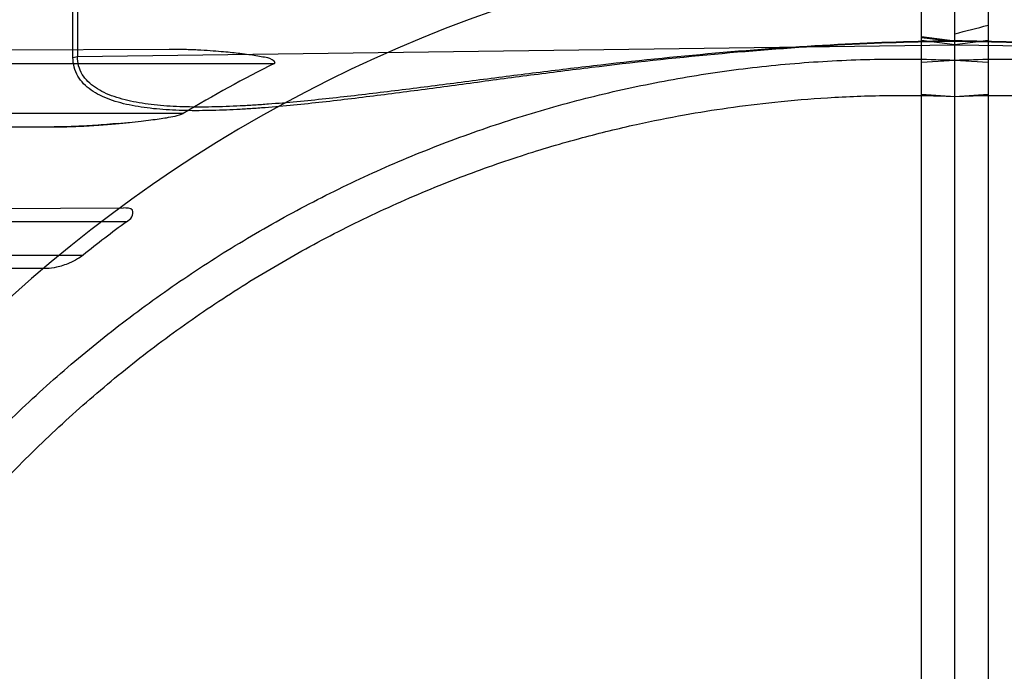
# Model space of a CAD drawing. Header units: millimetres. Extents: x 0 to 297, y 0 to 210.
# Tile 91 of 256: x 145.643 to 145.85, y 93.339 to 93.476. Entities that reach past the tile are written whole.
import ezdxf

# ---------------------------------------------------------------- set-up
doc = ezdxf.new("R2010")
doc.units = ezdxf.units.MM
doc.header["$LTSCALE"] = 16.335
doc.layers.get('0').update_dxf_attribs({"linetype": 'CONTINUOUS'})
for name, color, linetype in [('01_GLOBAL', 7, 'CONTINUOUS'), ('INTFCLR_1', 7, 'CONTINUOUS'), ('INTFCLR_144815', 7, 'CONTINUOUS'), ('INTFCLR_72935', 7, 'CONTINUOUS')]:
    doc.layers.add(name, color=color, linetype=linetype)

msp = doc.modelspace()

# ---------------------------------------------------------------- linework, layer by layer
at = {"color": 7, "linetype": 'Continuous'}
msp.add_circle((146.8548034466, 92.13446435), 2.66, dxfattribs=at)
at = {"color": 9, "linetype": 'Continuous'}
msp.add_arc((146.8548034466, 92.13446435), 2.6259090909, 92.9674534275, 177.0325465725, dxfattribs=at)
at = {"layer": '01_GLOBAL', "color": 7, "linetype": 'Continuous'}
msp.add_circle((146.8548034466, 92.13446435), 2.695, dxfattribs=at)
at = {"layer": 'INTFCLR_1', "color": 6, "linetype": 'Continuous'}
for p, q in [((145.8326077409, 92.6392724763), (145.8326077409, 93.828047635)), ((145.8396077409, 93.32634654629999), (145.8396077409, 93.8286600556)), ((145.8326077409, 93.4666303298), (145.8396077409, 93.46707189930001)), ((145.8326077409, 93.4599260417), (145.8396077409, 93.4594723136))]:
    msp.add_line(p, q, dxfattribs=at)
at = {"layer": 'INTFCLR_1', "color": 9, "linetype": 'Continuous'}
for p, q in [((145.8326077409, 93.4720411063), (145.8396077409, 93.47113785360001)), ((145.8326077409, 93.4718576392), (145.8396077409, 93.47102225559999)), ((145.8396077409, 93.47026082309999), (145.8326077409, 93.4711900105)), ((145.8396077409, 93.47026082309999), (146.0237571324, 93.4678410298))]:
    msp.add_line(p, q, dxfattribs=at)
at = {"layer": 'INTFCLR_1', "color": 6, "linetype": 'Continuous'}
for radius in [0.4224162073, 0.4014439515]:
    msp.add_arc((145.8396077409, 93.1986600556), radius, 270, 90.00000002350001, dxfattribs=at)
at = {"layer": 'INTFCLR_1', "color": 9, "linetype": 'Continuous'}
msp.add_arc((145.8396077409, 93.1986600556), 0.2950858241, 22.4933176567, 89.9999999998, dxfattribs=at)
for points, knots in [([(146.0237571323, 93.4678410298), (146.0237571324, 93.4671783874), (146.0235967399, 93.4658753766), (146.0228212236, 93.4640753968), (146.0216005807, 93.4625502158), (146.0200325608, 93.4612891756), (146.0181929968, 93.46025699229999), (146.0153795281, 93.4591169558), (146.0122813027, 93.4583561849), (146.0090246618, 93.4578397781), (146.0055506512, 93.4574564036), (146.0010510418, 93.45721842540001), (145.9954982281, 93.4572123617), (145.9907565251, 93.45738500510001), (145.9868843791, 93.4576061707), (145.9829311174, 93.45787986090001), (145.9779361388, 93.4583037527), (145.9718864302, 93.4589101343), (145.9637070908, 93.4598225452), (145.9533971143, 93.4610951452), (145.9409491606, 93.46270465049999), (145.9284021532, 93.46431359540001), (145.9114965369, 93.46637448), (145.8944576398, 93.4681783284), (145.8794523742, 93.4693917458), (145.8708165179, 93.4699697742), (145.858258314, 93.470688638), (145.8478494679, 93.4710323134), (145.8396077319, 93.4711378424)], [0, 0, 0, 0, 0.0104860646, 0.0204761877, 0.0306271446, 0.0410848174, 0.0521313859, 0.0638920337, 0.0890319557, 0.1023818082, 0.1160723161, 0.1443183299, 0.1736348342, 0.2039189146, 0.219389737, 0.2350089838, 0.2666261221, 0.2987127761, 0.3312205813, 0.3968618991, 0.4630987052, 0.529845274, 0.597038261, 0.7326043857, 0.8009458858, 0.8352534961, 0.8695669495, 1, 1, 1, 1]), ([(146.0246863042, 93.46766415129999), (146.0246863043, 93.46696730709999), (146.0245262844, 93.4656017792), (146.0237506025, 93.4637099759), (146.0225255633, 93.46210226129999), (146.0209484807, 93.4607710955), (146.0190976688, 93.4596814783), (146.016271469, 93.45847961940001), (146.013153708, 93.45767461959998), (146.0098773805, 93.45712803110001), (146.0063852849, 93.4567216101), (146.0018615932, 93.45646730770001), (145.9962790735, 93.45645630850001), (145.9915123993, 93.4566341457), (145.9876200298, 93.4568638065), (145.9836458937, 93.4571487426), (145.9786245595, 93.45759104), (145.9725431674, 93.4582247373), (145.9643206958, 93.4591792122), (145.9539567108, 93.4605116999), (145.9414439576, 93.4621980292), (145.9288315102, 93.4638844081), (145.9118385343, 93.4660446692), (145.8947104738, 93.46793536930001), (145.8796250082, 93.46920570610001), (145.8709435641, 93.46980999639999), (145.8583324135, 93.4705596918), (145.8478806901, 93.4709157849), (145.8396077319, 93.4710222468)], [0, 0, 0, 0, 0.0109495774, 0.0213196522, 0.0317515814, 0.042393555, 0.05355310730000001, 0.0653771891, 0.09055277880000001, 0.1038959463, 0.1175707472, 0.1457706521, 0.1750333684, 0.2052626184, 0.220706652, 0.2362998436, 0.2678673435, 0.2999076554, 0.3323720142, 0.397933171, 0.4640942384, 0.5307643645, 0.5978761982, 0.7332556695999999, 0.8014900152, 0.8357407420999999, 0.869995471, 1, 1, 1, 1])]:
    msp.add_open_spline(points, degree=3, knots=knots, dxfattribs=at)
at = {"layer": 'INTFCLR_1', "color": 6, "linetype": 'Continuous'}
for points, knots in [([(145.8396077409, 93.46707189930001), (145.8422420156, 93.46718413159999), (145.8475141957, 93.4673309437), (145.8554252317, 93.4673179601), (145.8633324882, 93.4670718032), (145.871229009, 93.4665926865), (145.8791079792, 93.46588102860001), (145.8869625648, 93.46493744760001), (145.8947859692, 93.4637627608), (145.9025714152, 93.4623579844), (145.9103121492, 93.4607243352), (145.9180014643, 93.45886322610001), (145.9256326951, 93.4567762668), (145.9331992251, 93.45446526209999), (145.940694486, 93.4519322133), (145.9481119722, 93.44917931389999), (145.9554452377, 93.4462089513), (145.9626879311, 93.44302369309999), (145.9698338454, 93.43962625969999), (145.9768766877, 93.43601962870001), (145.9838104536, 93.4322068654), (145.9906289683, 93.4281913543), (145.9973264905, 93.42397646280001), (146.0038969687, 93.4195659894), (146.0103348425, 93.4149636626), (146.0166343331, 93.4101736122), (146.0227901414, 93.40519986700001), (146.0287967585, 93.4000468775), (146.0346491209, 93.3947189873), (146.0403420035, 93.3892209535), (146.0458705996, 93.383557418), (146.0512299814, 93.3777334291), (146.0564156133, 93.3717539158), (146.0614228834, 93.3656241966), (146.0662475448, 93.359349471), (146.0708853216, 93.3529353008), (146.0753322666, 93.34638714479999), (146.0795844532, 93.33971078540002), (146.0836382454, 93.33291193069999), (146.0874900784, 93.32599655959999), (146.0911366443, 93.31897061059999), (146.0945747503, 93.311840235), (146.0978014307, 93.304611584), (146.1008138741, 93.29729095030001), (146.1036094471, 93.2898847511), (146.1053270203, 93.28489435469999), (146.1061488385, 93.2823871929)], [0, 0, 0, 0, 0.0227205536, 0.0454410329, 0.06816134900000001, 0.09088163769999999, 0.1136018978, 0.1363221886, 0.1590426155, 0.1817632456, 0.2044840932, 0.2272051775, 0.2499266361, 0.2726484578, 0.2953706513, 0.3180932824, 0.3408163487, 0.363539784, 0.3862638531, 0.4089891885, 0.4317141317, 0.4544408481, 0.4771673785, 0.4998953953, 0.5226228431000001, 0.5453516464, 0.5680799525, 0.5908095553, 0.6135387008, 0.6362690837, 0.6589990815, 0.6817302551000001, 0.7044610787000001, 0.7271930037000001, 0.7499246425, 0.7726572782, 0.7953897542, 0.8181230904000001, 0.8408563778, 0.8635903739, 0.8863244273, 0.90905904, 0.9317938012, 0.9545290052, 0.9772643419, 1, 1, 1, 1]), ([(145.8396077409, 93.45947231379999), (145.8448083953, 93.4596857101), (145.8552252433, 93.4598003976), (145.8708287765, 93.45903859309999), (145.8863869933, 93.45733971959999), (145.9018926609, 93.4546973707), (145.9172546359, 93.4511115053), (145.9321403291, 93.44667133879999), (145.9466984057, 93.44137698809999), (145.9609232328, 93.43523324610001), (145.9749848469, 93.428124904), (145.9885894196, 93.4201818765), (146.0016818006, 93.411438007), (146.014218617, 93.4019253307), (146.0261538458, 93.39167920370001), (146.0374487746, 93.38073447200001), (146.0480597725, 93.3691354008), (146.0579508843, 93.35692175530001), (146.0670808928, 93.3441478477), (146.0754235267, 93.330855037), (146.0829524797, 93.3170860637), (146.0896391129, 93.3028937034), (146.0954570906, 93.2883381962), (146.1003896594, 93.27346713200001), (146.104422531, 93.2583263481), (146.1075415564, 93.24296784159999), (146.109734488, 93.2274500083), (146.1109929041, 93.2118355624), (146.1113133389, 93.1961898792), (146.110697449, 93.1805682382), (146.1091501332, 93.1650221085), (146.1066772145, 93.14959788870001), (146.1032874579, 93.1343489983), (146.0989925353, 93.11932904), (146.0938089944, 93.1045959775), (146.0877578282, 93.09020764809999), (146.0808640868, 93.0762176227), (146.0731513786, 93.0626691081), (146.0646508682, 93.0496148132), (146.0553942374, 93.03709997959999), (146.0454166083, 93.02516727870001), (146.0347444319, 93.01384756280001), (146.0234240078, 93.00319068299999), (146.0114894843, 92.9932263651), (145.9989896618, 92.9839941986), (145.985966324, 92.9755254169), (145.9724717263, 92.9678514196), (145.9585675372, 92.9610037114), (145.9445877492, 92.95512209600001), (145.9309740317, 92.9502947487), (145.9183319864, 92.9465585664), (145.9068866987, 92.94376529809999), (145.8966921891, 92.9417281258), (145.8870094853, 92.9401674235), (145.877001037, 92.9389286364), (145.8658733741, 92.93800534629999), (145.8532656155, 92.93753089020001), (145.8443587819, 92.93765285), (145.8396077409, 92.9378477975)], [0, 0, 0, 0, 0.0185657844, 0.0371317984, 0.05569073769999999, 0.0743563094, 0.09320240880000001, 0.1119235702, 0.129729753, 0.1484268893, 0.1671582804, 0.1858963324, 0.2045840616, 0.2232805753, 0.241995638, 0.2606572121, 0.2793460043, 0.298034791, 0.3166822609, 0.3353170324, 0.3539796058, 0.3726237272, 0.3912431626, 0.4098577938, 0.4284754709, 0.4470981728, 0.4657246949, 0.4843423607, 0.5029403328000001, 0.5215094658, 0.5400731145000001, 0.5586325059, 0.5771954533, 0.5957587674, 0.6143211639, 0.6328711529, 0.651401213, 0.6699184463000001, 0.6884460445, 0.7069331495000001, 0.7254085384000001, 0.7438945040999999, 0.7623917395, 0.7808314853, 0.7993176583, 0.8177869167, 0.8362093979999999, 0.8546575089, 0.8730374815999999, 0.8902753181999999, 0.9061521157, 0.9200376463, 0.9322836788, 0.9432240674, 0.9550134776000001, 0.9682465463, 0.9830392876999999, 1, 1, 1, 1])]:
    msp.add_open_spline(points, degree=3, knots=knots, dxfattribs=at)
at = {"layer": 'INTFCLR_144815', "color": 6, "linetype": 'Continuous'}
for radius in [0.4466793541, 0.4256665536]:
    msp.add_circle((145.8396077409, 93.1986600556), radius, dxfattribs=at)
for radius, start, end in [(0.6157754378, 313.9937911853, 154.5150993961), (0.5947754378, 312.9543589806, 154.5144414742), (0.5903864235, 71.6563998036, 156.0440844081), (0.5808960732, 70.9981667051, 162.0018332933), (0.5751005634, 108.7136429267, 257.7559644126), (0.4627266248, 45.0000000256, 314.9999999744), (0.4618985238, 44.999999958, 315.000000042), (0.461229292, 44.99999997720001, 315.0000000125), (0.4472794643, 47.86578076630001, 312.1342192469), (0.4408857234, 45.72777364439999, 314.2722263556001), (0.4268887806, 45.6663486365, 314.3336513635), (0.4169682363, 115.6072723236, 154.3927276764), (0.3959554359, 117.0737153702, 152.9262846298)]:
    msp.add_arc((145.8396077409, 93.1986600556), radius, start, end, dxfattribs=at)
at = {"layer": 'INTFCLR_144815', "color": 9, "linetype": 'Continuous'}
for centre, radius, start, end in [((145.8396077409, 93.1986600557), 0.6114469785, 71.617857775, 156.0236179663), ((145.8396077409, 93.1986600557), 0.6044472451, 71.6178577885, 156.0236179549), ((145.8396077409, 93.1986600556), 0.5785048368, 70.768222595, 162.2317774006), ((145.8396077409, 93.1986600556), 0.4540564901, 52.5411294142, 307.4588705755), ((145.8396077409, 93.1986600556), 0.44073522, 45.7280221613, 314.2719778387), ((145.8396077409, 93.1986600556), 0.4337362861, 45.73034182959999, 314.2696581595), ((145.8396077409, 93.1986600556), 0.4297215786, 128.4841463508, 246.0405071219)]:
    msp.add_arc(centre, radius, start, end, dxfattribs=at)
at = {"layer": 'INTFCLR_72935', "color": 6, "linetype": 'Continuous'}
for p, q in [((145.8396077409, 92.6316600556), (145.8396077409, 93.8286600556)), ((145.8466077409, 93.828047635), (145.8466077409, 92.6392724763)), ((145.8396077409, 93.46707189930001), (145.8466077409, 93.4666303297)), ((145.8396077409, 93.4594723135), (145.8466077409, 93.4599260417))]:
    msp.add_line(p, q, dxfattribs=at)
at = {"layer": 'INTFCLR_72935', "color": 9, "linetype": 'Continuous'}
for p, q in [((145.6545291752, 93.4676641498), (145.654529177, 93.5454814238)), ((145.6554583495, 93.54570947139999), (145.6554583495, 93.4678410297)), ((145.6554583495, 93.4678410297), (145.8396077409, 93.47026082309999)), ((145.8466077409, 93.4711900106), (145.8396077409, 93.4702608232)), ((145.6747175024, 93.4693344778), (145.6062404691, 93.4690954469)), ((145.6545291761, 93.46766414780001), (145.6554583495, 93.4678410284)), ((145.6077391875, 93.4664100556), (145.6968637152, 93.4664100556)), ((145.6776929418, 93.4559100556), (145.596072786, 93.4559100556)), ((145.5890843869, 93.45328455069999), (145.6505863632, 93.4530698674)), ((145.6208286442, 93.43589636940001), (145.665113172, 93.43605095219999)), ((145.6657743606, 93.4331600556), (145.6213268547, 93.4331600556)), ((145.6140092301, 93.4261600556), (145.6566605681, 93.4261600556)), ((145.649007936, 93.42332537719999), (145.6080766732, 93.4234682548))]:
    msp.add_line(p, q, dxfattribs=at)
at = {"layer": 'INTFCLR_72935', "color": 6, "linetype": 'Continuous'}
for centre, radius, start, end in [((145.8396077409, 93.1986600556), 0.4224162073, 90, 270.0000000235), ((145.8396077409, 93.1986600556), 0.4014439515, 90, 270.0000000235), ((145.3579684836, 95.3537118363), 1.9417791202, 284.3615708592, 284.5748839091), ((145.8280613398, 93.2041212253), 0.2932716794, 116.5743491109, 120.8456671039), ((145.8386241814, 93.19868177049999), 0.2913024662, 126.3964410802, 128.6568878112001)]:
    msp.add_arc(centre, radius, start, end, dxfattribs=at)
at = {"layer": 'INTFCLR_72935', "color": 9, "linetype": 'Continuous'}
msp.add_arc((145.8396077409, 93.1986600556), 0.2950857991, 90.00000000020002, 157.5066823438, dxfattribs=at)
for points, knots in [([(145.8396077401, 93.47102224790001), (145.8314000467, 93.4709166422), (145.8145631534, 93.4703461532), (145.7891463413, 93.4684424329), (145.7698258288, 93.4663174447), (145.7569716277, 93.4647217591), (145.7484635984, 93.46362741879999), (145.7379276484, 93.4622191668), (145.7254124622, 93.46053204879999), (145.7130744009, 93.4589448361), (145.7029027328, 93.45779932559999), (145.6958502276, 93.45717170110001), (145.6918696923, 93.4568819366), (145.6879564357, 93.4566461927), (145.6831590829, 93.4564604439), (145.6775392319, 93.45646209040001), (145.6729849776, 93.4567089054), (145.6694695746, 93.4571096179), (145.6661772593, 93.45764985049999), (145.6630465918, 93.4584468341), (145.6601980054, 93.4596411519), (145.6583231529, 93.4607303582), (145.6567226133, 93.4620672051), (145.6554795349, 93.4636821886), (145.6546916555, 93.46558539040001), (145.6545291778, 93.46696276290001), (145.6545291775, 93.4676641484)], [0, 0, 0, 0, 0.1289801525, 0.2646247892, 0.4004023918, 0.4343527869, 0.4681570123, 0.5351918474, 0.6013787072, 0.6665897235, 0.7306589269, 0.7622023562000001, 0.7778384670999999, 0.7933700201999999, 0.8238027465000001, 0.8532617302, 0.8816493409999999, 0.8954141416, 0.908833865, 0.9340747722, 0.9459268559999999, 0.9572740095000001, 0.9680210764, 0.9784972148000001, 0.9889789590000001, 1, 1, 1, 1]), ([(145.8396077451, 93.4711378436), (145.8314309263, 93.47103316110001), (145.8146716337, 93.4704827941), (145.7893763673, 93.4686622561), (145.7701546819, 93.4666346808), (145.7573663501, 93.4651123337), (145.7489027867, 93.46406838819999), (145.7384216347, 93.46272482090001), (145.7259712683, 93.4611145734), (145.7136970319, 93.4595986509), (145.7035786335, 93.4585032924), (145.6965635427, 93.4579018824), (145.6926039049, 93.45762360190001), (145.6886430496, 93.45739269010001), (145.6856665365, 93.4572817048), (145.6836721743, 93.4572468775)], [0, 0, 0, 0, 0.1566143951, 0.3210466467, 0.4855983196, 0.5267373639, 0.5676974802, 0.6489192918, 0.7291134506, 0.8081312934, 0.8857786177, 0.92401377, 0.9429688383, 0.9617983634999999, 1, 1, 1, 1]), ([(145.6836721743, 93.4572468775), (145.6818755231, 93.45721550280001), (145.6782807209, 93.4572170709), (145.6738187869, 93.4574444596), (145.6703215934, 93.4578223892), (145.6670489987, 93.4583327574), (145.6639378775, 93.4590859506), (145.6611022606, 93.46021876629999), (145.6592388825, 93.46125048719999), (145.6576475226, 93.4625169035), (145.6564089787, 93.4640488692), (145.6556212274, 93.4658596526), (145.6554583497, 93.4671740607), (145.6554583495, 93.4678410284)], [0, 0, 0, 0, 0.1636849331, 0.3273608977, 0.4066878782, 0.4839772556, 0.6290768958, 0.6969461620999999, 0.7616165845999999, 0.8224219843, 0.8811135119, 0.9392447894, 1, 1, 1, 1])]:
    msp.add_open_spline(points, degree=3, knots=knots, dxfattribs=at)
at = {"layer": 'INTFCLR_72935', "color": 7, "linetype": 'Continuous'}
for points, knots in [([(145.6968637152, 93.4664100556), (145.6972835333, 93.4666242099), (145.6955875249, 93.4677023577), (145.6944697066, 93.4676795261), (145.6929053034, 93.46802184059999), (145.6913185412, 93.468233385), (145.6896717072, 93.46845016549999), (145.6879091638, 93.4686443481), (145.6860449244, 93.468826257), (145.6838426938, 93.46900760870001), (145.6817680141, 93.46914113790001), (145.6798895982, 93.4692327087), (145.6782921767, 93.4692908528), (145.676553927, 93.4693299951), (145.6753470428, 93.46933599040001), (145.6747175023, 93.4693344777)], [0, 0, 0, 0, 0.0623209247, 0.1287621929, 0.1947080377, 0.2604393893, 0.3441324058, 0.4131627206, 0.4952041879, 0.591727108, 0.7053810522, 0.7700912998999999, 0.8404134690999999, 0.9167516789, 1, 1, 1, 1]), ([(145.6505863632, 93.4530698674), (145.6514803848, 93.4530723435), (145.6531914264, 93.45308857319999), (145.6556396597, 93.4531853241), (145.6578627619, 93.4533067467), (145.6598777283, 93.45344198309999), (145.6617117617, 93.45358338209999), (145.6633905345, 93.453727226), (145.6649236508, 93.4538692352), (145.6667171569, 93.4540470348), (145.6686865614, 93.45426037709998), (145.6707821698, 93.45451453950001), (145.6725625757, 93.4547558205), (145.6742644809, 93.4550152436), (145.6759529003, 93.4553372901), (145.6771651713, 93.4556180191), (145.6776929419, 93.4559100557)], [0, 0, 0, 0, 0.0981516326, 0.1878326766, 0.268965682, 0.3425770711, 0.4095406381, 0.470912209, 0.5275566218, 0.5785752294, 0.6687774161, 0.7450365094, 0.8102977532, 0.8660965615, 0.9337790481, 1, 1, 1, 1]), ([(145.6641647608, 93.4537993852), (145.6624976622, 93.45364770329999), (145.659325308, 93.4533855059), (145.6547978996, 93.4531313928), (145.6519375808, 93.4530651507), (145.6505863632, 93.4530698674)], [0, 0, 0, 0, 0.3692023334, 0.7019831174, 1, 1, 1, 1])]:
    msp.add_open_spline(points, degree=3, knots=knots, dxfattribs=at)
at = {"layer": 'INTFCLR_72935', "color": 6, "linetype": 'Continuous'}
for points, knots in [([(145.5730666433, 93.2823871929), (145.5738884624, 93.28489435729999), (145.5756060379, 93.28988476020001), (145.5784016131, 93.297290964), (145.5814140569, 93.3046115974), (145.5846407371, 93.3118402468), (145.5880788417, 93.3189706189), (145.5917254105, 93.32599657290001), (145.5955772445, 93.33291194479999), (145.5996310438, 93.3397108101), (145.6038832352, 93.3463871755), (145.6083301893, 93.3529353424), (145.6129679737, 93.3593495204), (145.617792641, 93.3656242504), (145.622799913, 93.3717539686), (145.6279855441, 93.377733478), (145.6333449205, 93.3835574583), (145.6388735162, 93.3892209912), (145.644566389, 93.39471901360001), (145.6504187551, 93.40004690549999), (145.65642536, 93.4051998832), (145.6625811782, 93.41017363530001), (145.6688806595, 93.4149636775), (145.6753185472, 93.4195660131), (145.6818890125, 93.4239764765), (145.6885865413, 93.42819137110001), (145.6954050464, 93.4322068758), (145.7023388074, 93.43601963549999), (145.709381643, 93.4396262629), (145.7165275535, 93.44302369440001), (145.7237702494, 93.4462089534), (145.7311035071, 93.44917931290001), (145.7385209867, 93.45193221), (145.7460162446, 93.4544652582), (145.753582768, 93.45677626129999), (145.7612139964, 93.4588632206), (145.7689033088, 93.4607243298), (145.776644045, 93.46235798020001), (145.7844294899, 93.46376275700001), (145.7922528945, 93.4649374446), (145.800107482, 93.4658810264), (145.8079864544, 93.4665926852), (145.8158829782, 93.4670718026), (145.8237902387, 93.4673179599), (145.83170128, 93.4673309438), (145.836973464, 93.4671841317), (145.8396077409, 93.46707189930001)], [0, 0, 0, 0, 0.0227356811, 0.0454710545, 0.0682062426, 0.09094098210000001, 0.1136756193, 0.1364096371, 0.1591436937, 0.1818769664, 0.2046103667, 0.2273428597, 0.2500755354, 0.2728072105, 0.2955391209, 0.3182699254, 0.3410011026, 0.3637310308, 0.3864614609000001, 0.4091905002, 0.4319201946, 0.4546483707, 0.4773773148, 0.5001046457, 0.5228327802, 0.5455591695, 0.5682859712, 0.5910108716, 0.6137361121, 0.6364602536, 0.6591836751, 0.681906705, 0.7046293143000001, 0.7273515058, 0.750073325, 0.77279473, 0.7955158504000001, 0.8182366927, 0.8409573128, 0.8636777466, 0.886398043, 0.9091183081, 0.9318386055, 0.9545589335, 0.9772794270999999, 1, 1, 1, 1]), ([(145.8396077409, 92.9378477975), (145.834407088, 92.93763440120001), (145.8239902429, 92.93751971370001), (145.808386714, 92.9382815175), (145.7928285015, 92.93998039), (145.7773228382, 92.9426227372), (145.761960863, 92.94620860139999), (145.7470751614, 92.9506487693), (145.7325170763, 92.95594312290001), (145.7182922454, 92.96208686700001), (145.704230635, 92.96919520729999), (145.690626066, 92.9771382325), (145.6775336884, 92.9858820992), (145.6649968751, 92.99539477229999), (145.653061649, 93.0056408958), (145.6417667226, 93.01658562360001), (145.6311557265, 93.0281846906), (145.6212646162, 93.0403983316), (145.6121346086, 93.05317223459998), (145.6037919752, 93.0664650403), (145.596263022, 93.0802340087), (145.5895763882, 93.0944263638), (145.5837584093, 93.1089818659), (145.5788258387, 93.123852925), (145.5747929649, 93.1389937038), (145.5716739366, 93.1543522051), (145.5694810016, 93.1698700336), (145.5682225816, 93.1854844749), (145.5679021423, 93.2011301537), (145.5685180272, 93.2167517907), (145.5700653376, 93.2322979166), (145.5725382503, 93.247722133), (145.5759280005, 93.2629710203), (145.5802229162, 93.2779909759), (145.58540645, 93.29272403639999), (145.5914576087, 93.30711236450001), (145.5983513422, 93.32110238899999), (145.6060640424, 93.3346509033), (145.6145645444, 93.3477051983), (145.6238211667, 93.3602200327), (145.633798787, 93.3721527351), (145.644470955, 93.3834724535), (145.6557913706, 93.3941293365), (145.6677258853, 93.4040936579), (145.6802256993, 93.4133258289), (145.6932490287, 93.42179461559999), (145.7067436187, 93.42946861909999), (145.7206478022, 93.4363163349), (145.7346275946, 93.4421979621), (145.7482413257, 93.4470253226), (145.7608833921, 93.4507615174), (145.7723287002, 93.4535547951), (145.7825232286, 93.4555919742), (145.792205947, 93.4571526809), (145.8022144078, 93.4583914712), (145.8133420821, 93.4593147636), (145.8259498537, 93.45978922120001), (145.8348566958, 93.4596672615), (145.8396077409, 93.45947231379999)], [0, 0, 0, 0, 0.0185657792, 0.0371317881, 0.0556907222, 0.0743562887, 0.09320238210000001, 0.1119235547, 0.1297297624, 0.1484268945, 0.1671582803, 0.1858963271, 0.2045840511, 0.2232805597, 0.2419956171, 0.2606571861, 0.279345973, 0.2980347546, 0.3166822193, 0.3353169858, 0.3539795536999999, 0.37262367, 0.3912431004, 0.4098577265, 0.4284753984, 0.447098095, 0.4657246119, 0.4843422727, 0.5029402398, 0.5215093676, 0.5400730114, 0.5586323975, 0.5771953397, 0.5957586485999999, 0.6143210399, 0.632871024, 0.6514010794, 0.6699183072, 0.6884459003, 0.706933, 0.7254083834, 0.7438943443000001, 0.7623915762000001, 0.7808313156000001, 0.7993174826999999, 0.8177867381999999, 0.836209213, 0.8546573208, 0.8730372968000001, 0.8902751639, 0.9061519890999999, 0.920037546, 0.9322836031, 0.9432240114, 0.9550134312, 0.9682465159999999, 0.9830392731, 1, 1, 1, 1]), ([(145.6657743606, 93.4331600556), (145.6661758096, 93.433455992), (145.6669974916, 93.4339624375), (145.6673790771, 93.4360611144), (145.665766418, 93.4360532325), (145.665113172, 93.43605095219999)], [0, 0, 0, 0, 0.3087914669, 0.5955431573, 1, 1, 1, 1]), ([(145.6566605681, 93.4261600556), (145.6562899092, 93.42586356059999), (145.6553532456, 93.4252376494), (145.6539176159, 93.42451874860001), (145.6524353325, 93.4239522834), (145.6508624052, 93.4235047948), (145.6497070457, 93.4233229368), (145.649007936, 93.42332537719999)], [0, 0, 0, 0, 0.1720921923, 0.4069463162, 0.5807728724, 0.7465273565, 1, 1, 1, 1])]:
    msp.add_open_spline(points, degree=3, knots=knots, dxfattribs=at)

doc.saveas('drawing.dxf')
